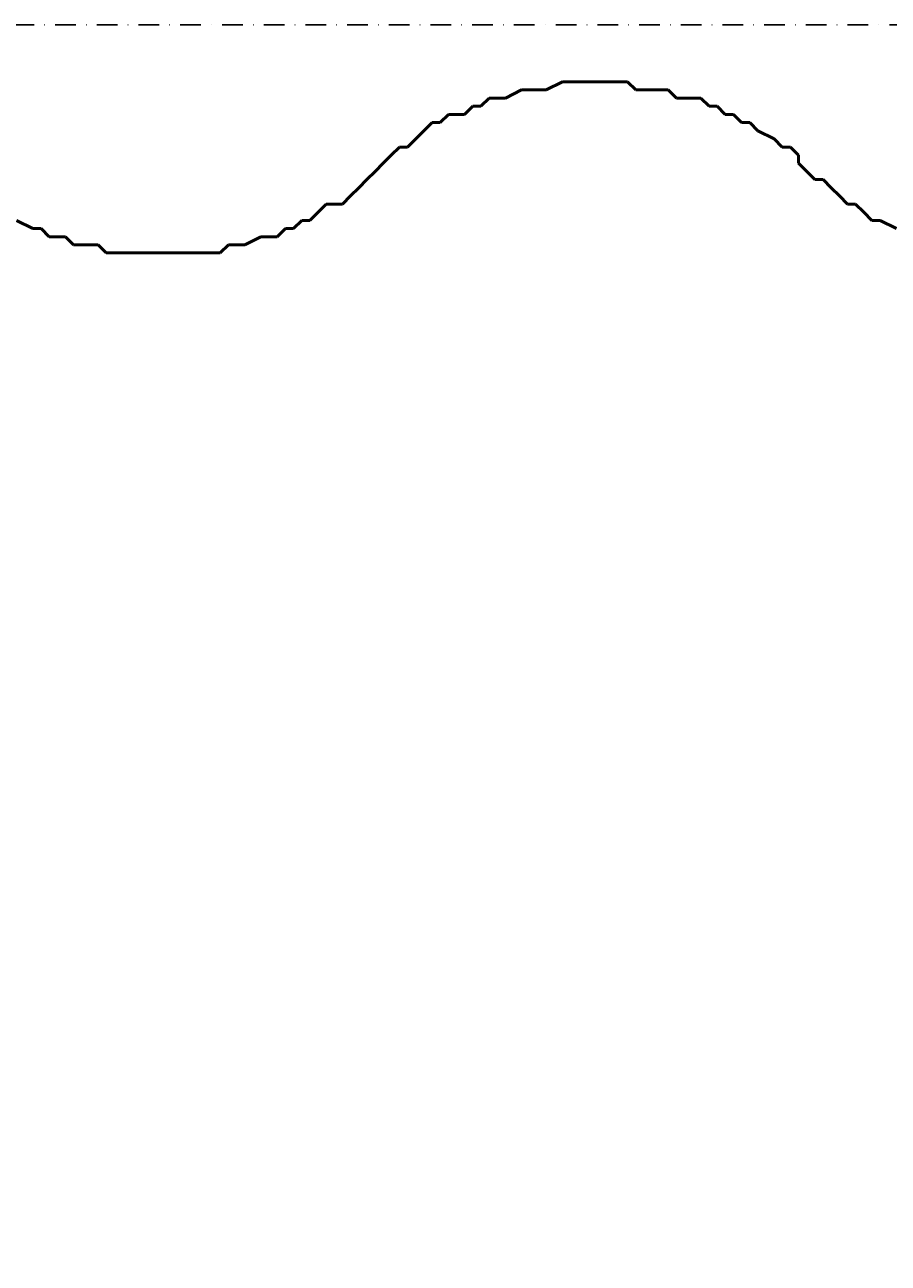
# Model space of a CAD drawing. Header units: millimetres. Extents: x 361 to 67326, y 666 to 56869.
# Tile 97 of 129: x 57906 to 58171, y 13591 to 13971. Entities that reach past the tile are written whole.
import ezdxf

# ---------------------------------------------------------------- set-up
doc = ezdxf.new("R2010")
doc.units = ezdxf.units.MM
doc.linetypes.add('DASHDOT', pattern=[25.4, 12.7, -6.35, 0, -6.35])
for name, color, linetype in [('maat', 1, 'Continuous'), ('stramien', 1, 'DASHDOT'), ('vanarris', 253, 'Continuous')]:
    doc.layers.add(name, color=color, linetype=linetype)
doc.styles.get("Standard").update_dxf_attribs({"font": 'arial.ttf'})
doc.dimstyles.new('Annotative', dxfattribs={"dimscale": 0, "dimtxt": 2, "dimasz": 2.5, "dimexe": 1.25, "dimexo": 0.625, "dimtad": 1, "dimdec": 0, "dimtxsty": 'Standard', "dimcen": 2.5, "dimadec": 0, "dimazin": 0, "dimtfac": 1, "dimtdec": 0, "dimtmove": 0, "dimatfit": 3, "dimfxl": 1, "dimarcsym": 0})

# ---------------------------------------------------------------- blocks, each defined once
blk = doc.blocks.new('*D423')
at = {"layer": 'Defpoints', "color": 0, "transparency": 16777216}
for p in [(52458.87, 13971.19), (59658.87, 13971.19), (59658.87, 13168.94)]:
    blk.add_point(p, dxfattribs=at)
at = {"layer": 'maat', "color": 0, "lineweight": -2, "transparency": 16777216}
for p, q in [((52458.87, 13908.69), (52458.87, 13043.94)), ((59658.87, 13908.69), (59658.87, 13043.94)), ((52708.87, 13168.94), (59408.87, 13168.94))]:
    blk.add_line(p, q, dxfattribs=at)
at = {"layer": 'maat', "color": 0, "transparency": 16777216}
for points in [[(52708.87, 13210.6), (52708.87, 13127.27), (52458.87, 13168.94)], [(59408.87, 13210.6), (59408.87, 13127.27), (59658.87, 13168.94)]]:
    blk.add_solid(points, dxfattribs=at)
at = {"layer": 'maat', "color": 0, "transparency": 16777216, "insert": (56058.87, 13333.55), "char_height": 200, "attachment_point": 5}
blk.add_mtext('7200', dxfattribs=at)

msp = doc.modelspace()

# ---------------------------------------------------------------- linework, layer by layer
at = {"layer": 'stramien', "color": 1, "ltscale": 0.5}
msp.add_lwpolyline([(1736.51, 13971.19), (67326.24, 13971.19)], dxfattribs=at)
at = {"layer": 'vanarris', "lineweight": 50}
for p, q in [((58066.37, 13951.19), (58071.37, 13953.69)), ((58071.37, 13953.69), (58073.87, 13953.69)), ((58073.87, 13953.69), (58076.37, 13953.69)), ((58076.37, 13953.69), (58078.87, 13953.69)), ((58078.87, 13953.69), (58081.37, 13953.69)), ((58081.37, 13953.69), (58086.37, 13953.69)), ((58086.37, 13953.69), (58088.87, 13953.69)), ((58088.87, 13953.69), (58091.37, 13953.69)), ((58091.37, 13953.69), (58093.87, 13951.19)), ((58053.87, 13948.69), (58058.87, 13951.19)), ((58058.87, 13951.19), (58061.37, 13951.19)), ((58061.37, 13951.19), (58063.87, 13951.19)), ((58063.87, 13951.19), (58066.37, 13951.19)), ((58093.87, 13951.19), (58098.87, 13951.19)), ((58098.87, 13951.19), (58101.37, 13951.19)), ((58101.37, 13951.19), (58103.87, 13951.19)), ((58103.87, 13951.19), (58106.37, 13948.69)), ((58041.37, 13943.69), (58043.87, 13946.19)), ((58043.87, 13946.19), (58046.37, 13946.19)), ((58046.37, 13946.19), (58048.87, 13948.69)), ((58048.87, 13948.69), (58051.37, 13948.69)), ((58051.37, 13948.69), (58053.87, 13948.69)), ((58106.37, 13948.69), (58108.87, 13948.69)), ((58108.87, 13948.69), (58113.87, 13948.69)), ((58113.87, 13948.69), (58116.37, 13946.19)), ((58116.37, 13946.19), (58118.87, 13946.19)), ((58118.87, 13946.19), (58121.37, 13943.69)), ((58033.87, 13941.19), (58036.37, 13943.69)), ((58036.37, 13943.69), (58041.37, 13943.69)), ((58121.37, 13943.69), (58123.87, 13943.69)), ((58123.87, 13943.69), (58126.37, 13941.19)), ((58026.37, 13936.19), (58028.87, 13938.69)), ((58028.87, 13938.69), (58031.37, 13941.19)), ((58031.37, 13941.19), (58033.87, 13941.19)), ((58126.37, 13941.19), (58128.87, 13941.19)), ((58128.87, 13941.19), (58131.37, 13938.69)), ((58131.37, 13938.69), (58136.37, 13936.19)), ((58023.87, 13933.69), (58026.37, 13936.19)), ((58136.37, 13936.19), (58138.87, 13933.69)), ((58016.37, 13928.69), (58018.87, 13931.19)), ((58018.87, 13931.19), (58021.37, 13933.69)), ((58021.37, 13933.69), (58023.87, 13933.69)), ((58138.87, 13933.69), (58141.37, 13933.69)), ((58141.37, 13933.69), (58143.87, 13931.19)), ((58143.87, 13931.19), (58143.87, 13928.69)), ((58013.87, 13926.19), (58016.37, 13928.69)), ((58143.87, 13928.69), (58146.37, 13926.19)), ((58008.87, 13921.19), (58011.37, 13923.69)), ((58011.37, 13923.69), (58013.87, 13926.19)), ((58146.37, 13926.19), (58148.87, 13923.69)), ((58148.87, 13923.69), (58151.37, 13923.69)), ((58151.37, 13923.69), (58153.87, 13921.19)), ((58003.87, 13916.19), (58006.37, 13918.69)), ((58006.37, 13918.69), (58008.87, 13921.19)), ((58153.87, 13921.19), (58156.37, 13918.69)), ((58156.37, 13918.69), (58158.87, 13916.19)), ((57996.37, 13913.69), (57998.87, 13916.19)), ((57998.87, 13916.19), (58003.87, 13916.19)), ((58158.87, 13916.19), (58161.37, 13916.19)), ((58161.37, 13916.19), (58163.87, 13913.69)), ((57903.87, 13911.19), (57908.87, 13908.69)), ((57988.87, 13908.69), (57991.37, 13911.19)), ((57991.37, 13911.19), (57993.87, 13911.19)), ((57993.87, 13911.19), (57996.37, 13913.69)), ((58163.87, 13913.69), (58166.37, 13911.19)), ((58166.37, 13911.19), (58168.87, 13911.19)), ((58168.87, 13911.19), (58173.87, 13908.69)), ((57908.87, 13908.69), (57911.37, 13908.69)), ((57911.37, 13908.69), (57913.87, 13906.19)), ((57983.87, 13906.19), (57986.37, 13908.69)), ((57986.37, 13908.69), (57988.87, 13908.69)), ((57913.87, 13906.19), (57916.37, 13906.19)), ((57916.37, 13906.19), (57918.87, 13906.19)), ((57918.87, 13906.19), (57921.37, 13903.69)), ((57921.37, 13903.69), (57926.37, 13903.69)), ((57926.37, 13903.69), (57928.87, 13903.69)), ((57928.87, 13903.69), (57931.37, 13901.19)), ((57966.37, 13901.19), (57968.87, 13903.69)), ((57968.87, 13903.69), (57971.37, 13903.69)), ((57971.37, 13903.69), (57973.87, 13903.69)), ((57973.87, 13903.69), (57978.87, 13906.19)), ((57978.87, 13906.19), (57981.37, 13906.19)), ((57981.37, 13906.19), (57983.87, 13906.19)), ((57931.37, 13901.19), (57933.87, 13901.19)), ((57933.87, 13901.19), (57938.87, 13901.19)), ((57938.87, 13901.19), (57941.37, 13901.19)), ((57941.37, 13901.19), (57943.87, 13901.19)), ((57943.87, 13901.19), (57946.37, 13901.19)), ((57946.37, 13901.19), (57948.87, 13901.19)), ((57948.87, 13901.19), (57953.87, 13901.19)), ((57953.87, 13901.19), (57956.37, 13901.19)), ((57956.37, 13901.19), (57958.87, 13901.19)), ((57958.87, 13901.19), (57961.37, 13901.19)), ((57961.37, 13901.19), (57966.37, 13901.19))]:
    msp.add_line(p, q, dxfattribs=at)

# ---------------------------------------------------------------- dimensions: what is measured, and where the dimension line sits
at = {"layer": 'maat'}
dim = msp.add_linear_dim(base=(59658.87, 13168.94), p1=(52458.87, 13971.19), p2=(59658.87, 13971.19), dimstyle='Annotative', dxfattribs=at)
dim.commit()
dim.dimension.update_dxf_attribs({"geometry": '*D423', "text_midpoint": (56058.87, 13333.55)})

doc.saveas('drawing.dxf')
